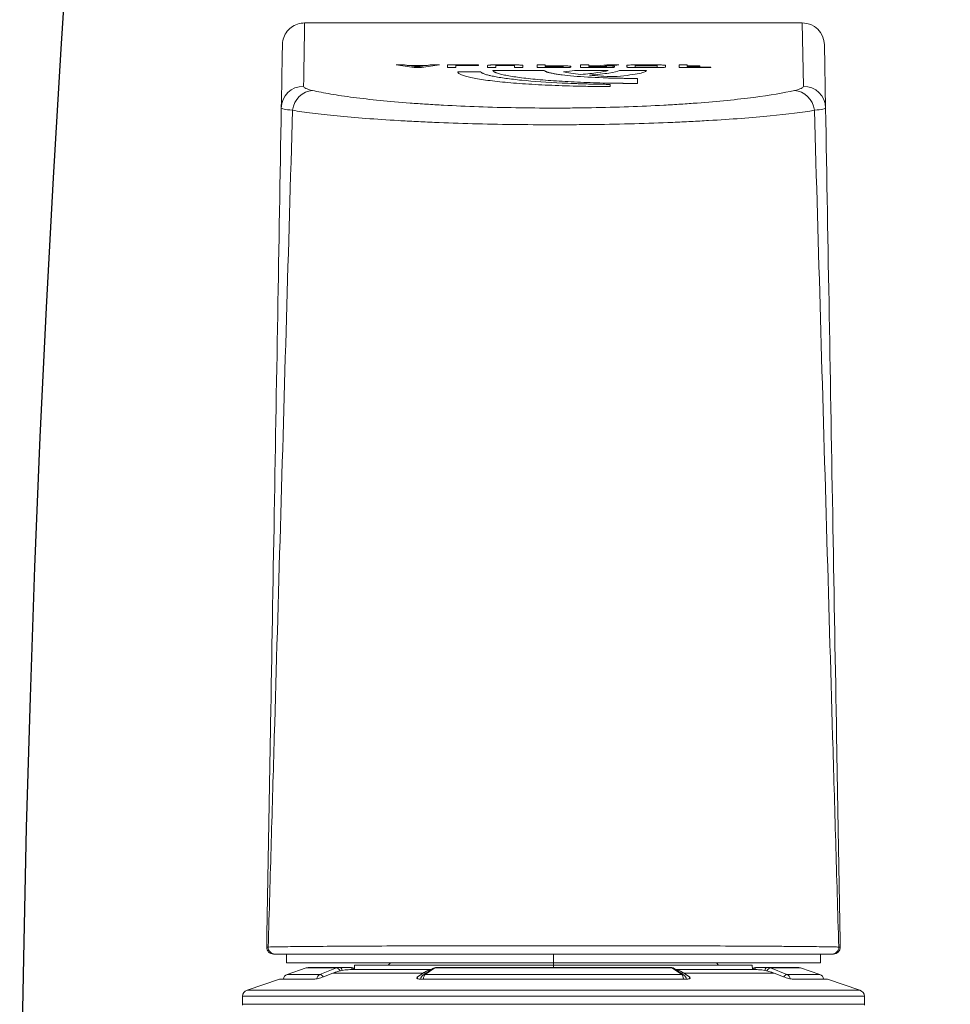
# Model space of a CAD drawing. Header units: inches. Extents: x 34737 to 291769, y 4926 to 74566.
# Tile 213 of 256: x 256933 to 256965, y 31165 to 31198. Entities that reach past the tile are written whole.
import ezdxf

# ---------------------------------------------------------------- set-up
doc = ezdxf.new("R2010")
doc.units = ezdxf.units.IN
doc.header["$LTSCALE"] = 300
doc.linetypes.add('ACAD_ISO02W100', pattern=[15, 12, -3])
doc.layers.add('!_A_03_ČIARKOVANÁ', color=41, linetype='ACAD_ISO02W100', lineweight=13)
doc.layers.add('_MB_okucia_0.13', color=165, linetype='Continuous', lineweight=13)

# ---------------------------------------------------------------- blocks, each defined once
blk = doc.blocks.new('-1924104X_3')
at = {"layer": '_MB_okucia_0.13', "extrusion": (-1, -4.44089e-16, -2.22045e-16)}
for p, q in [((-13.988, -15.597), (13.988, -15.597)), ((-13.979, -15.947), (-13.988, -15.597)), ((13.979, -15.947), (13.988, -15.597)), ((13.979, -15.947), (-13.979, -15.947)), ((-12.317, -16.718), (-13.775, -16.223)), ((-13.775, -16.223), (13.775, -16.223)), ((12.317, -16.718), (13.775, -16.223)), ((-12.317, -16.718), (-10.76, -16.718)), ((-9.916, -16.989), (-10.347, -16.82)), ((-6.108, -16.731), (-6.11, -16.82)), ((-6.11, -16.82), (-5.861, -16.989)), ((-5.994, -16.718), (5.994, -16.718)), ((5.861, -16.989), (6.11, -16.82)), ((6.11, -16.82), (6.108, -16.731)), ((10.347, -16.82), (9.916, -16.989)), ((10.76, -16.718), (12.317, -16.718)), ((-11.977, -16.928), (-10.498, -16.928)), ((-11.112, -17.221), (-11.977, -16.928)), ((-9.751, -17.221), (-11.112, -17.221)), ((-10.951, -17.247), (-9.611, -17.247)), ((-9.751, -17.221), (-10.498, -16.928)), ((-5.861, -16.989), (-9.916, -16.989)), ((-9.135, -17.247), (-9.611, -17.247)), ((-9.082, -17.147), (-5.495, -17.147)), ((-8.941, -17.347), (-8.942, -17.156)), ((-5.866, -16.898), (-5.429, -17.192)), ((-5.783, -17.037), (-5.781, -16.955)), ((-5.765, -16.928), (5.765, -16.928)), ((-5.765, -16.928), (-5.328, -17.221)), ((5.328, -17.221), (-5.328, -17.221)), ((-5.249, -17.247), (5.249, -17.247)), ((0, -17.347), (0, -17.247)), ((5.328, -17.221), (5.765, -16.928)), ((5.429, -17.192), (5.866, -16.898)), ((5.495, -17.147), (9.082, -17.147)), ((5.783, -17.037), (5.781, -16.955)), ((9.916, -16.989), (5.861, -16.989)), ((8.941, -17.347), (8.942, -17.156)), ((9.611, -17.247), (9.135, -17.247)), ((9.611, -17.247), (10.951, -17.247)), ((10.498, -16.928), (9.751, -17.221)), ((11.112, -17.221), (9.751, -17.221)), ((10.498, -16.928), (11.977, -16.928)), ((11.112, -17.221), (11.977, -16.928)), ((0, -17.447), (-12, -17.447)), ((-12, -17.447), (-12, -17.847)), ((-8.941, -17.347), (0, -17.347)), ((-7.326, -17.447), (-7.426, -17.347)), ((0, -17.447), (0, -17.347)), ((0, -17.347), (8.941, -17.347)), ((0, -17.447), (0, -17.847)), ((12, -17.447), (0, -17.447)), ((7.326, -17.447), (7.426, -17.347)), ((12, -17.447), (12, -17.847)), ((-12.531, -17.847), (-12.595, -17.847)), ((12.595, -17.847), (12.531, -17.847)), ((12.186, -58.731), (12.236, -55.887)), ((2.547, -56.856), (2.547, -56.95)), ((3.778, -56.994), (3.778, -57.218)), ((11.236, -56.865), (11.187, -59.714)), ((-3.277, -57.511), (-4.301, -57.511)), ((1.613, -57.362), (1.616, -57.362)), ((-6.694, -57.825), (-7.073, -57.825)), ((-5.702, -57.8), (-6.534, -57.8)), ((-5.864, -57.776), (-6.375, -57.776)), ((-6.27, -57.706), (-5.937, -57.706)), ((-5.127, -57.825), (-5.54, -57.825)), ((-4.762, -57.706), (-4.762, -57.825)), ((-4.762, -57.706), (-4.391, -57.706)), ((-3.373, -57.825), (-4.762, -57.825)), ((-4.391, -57.706), (-4.391, -57.8)), ((-4.391, -57.8), (-3.373, -57.8)), ((-3.373, -57.8), (-3.373, -57.825)), ((-2.963, -57.706), (-2.594, -57.706)), ((-0.424, -57.575), (-2.731, -57.575)), ((-2.594, -57.706), (-2.594, -57.8)), ((-2.594, -57.8), (-1.748, -57.8)), ((-1.748, -57.825), (-2.594, -57.825)), ((-1.748, -57.706), (-1.748, -57.8)), ((-1.748, -57.706), (-1.376, -57.706)), ((-0.735, -57.706), (-0.735, -57.825)), ((-0.371, -57.825), (-0.735, -57.825)), ((-0.371, -57.731), (-0.371, -57.757)), ((0.327, -57.757), (-0.371, -57.757)), ((-0.371, -57.781), (-0.371, -57.825)), ((0.431, -57.781), (-0.371, -57.781)), ((2.456, -57.575), (0.945, -57.575)), ((1.221, -57.706), (1.221, -57.825)), ((1.586, -57.825), (1.221, -57.825)), ((1.586, -57.731), (1.586, -57.757)), ((1.586, -57.731), (2.284, -57.731)), ((2.284, -57.757), (1.586, -57.757)), ((1.586, -57.781), (1.586, -57.825)), ((1.831, -57.781), (1.586, -57.781)), ((2.388, -57.781), (2.289, -57.781)), ((2.933, -57.825), (2.405, -57.825)), ((4.177, -57.575), (2.968, -57.575)), ((3.304, -57.729), (3.304, -57.803)), ((3.575, -57.706), (4.76, -57.706)), ((4.76, -57.825), (3.575, -57.825)), ((3.674, -57.732), (3.674, -57.8)), ((3.674, -57.732), (4.665, -57.732)), ((4.665, -57.8), (3.674, -57.8)), ((4.665, -57.732), (4.665, -57.8)), ((5.03, -57.729), (5.03, -57.803)), ((5.646, -57.706), (5.646, -57.825)), ((5.646, -57.706), (7.073, -57.706)), ((6.015, -57.825), (5.646, -57.825)), ((7.073, -57.731), (6.015, -57.731)), ((6.015, -57.731), (6.015, -57.757)), ((6.015, -57.757), (6.586, -57.757)), ((6.015, -57.782), (6.015, -57.825)), ((6.586, -57.782), (6.015, -57.782)), ((6.586, -57.757), (6.586, -57.782)), ((7.073, -57.706), (7.073, -57.731)), ((11.187, -59.714), (-11.187, -59.714))]:
    blk.add_line(p, q, dxfattribs=at)
at = {"layer": '_MB_okucia_0.13', "extrusion": (2.22045e-16, 9.86076e-32, -1)}
for centre, radius, start, end in [((13.688, -15.589), 0.3, 358.5, 7.8949), ((13.679, -15.939), 0.3, 288.7258, 358.5), ((5.727, -16.691), 0.25, 303.8556, 353.7963), ((-5.727, -16.691), 0.25, 186.2037, 236.1444), ((-11.897, -16.691), 0.25, 186.2037, 251.2742), ((10.951, -16.747), 0.5, 270, 288.7258), ((9.135, -16.997), 0.25, 216.8699, 270), ((-9.135, -16.997), 0.25, 270, 323.1301)]:
    blk.add_arc(centre, radius, start, end, dxfattribs=at)
at = {"layer": '_MB_okucia_0.13'}
for centre, radius, start, end in [((13.688, -15.589), 0.3, 358.5, 7.8649), ((13.679, -15.939), 0.3, 288.7258, 358.5), ((-11.897, -16.691), 0.25, 186.2037, 251.2742), ((10.951, -16.747), 0.5, 270, 288.7258), ((-12.595, -18.147), 0.3, 90, 181), ((12.595, -18.147), 0.3, 0, 90), ((12.595, -18.147), 0.3, 359, 360), ((11.187, -58.714), 1, 270, 359)]:
    blk.add_arc(centre, radius, start, end, dxfattribs=at)
for centre, major_axis, ratio, start_param, end_param in [((-10.428, -16.691), (0, -0.25), 0.876515, -1.402321, -0.326827), ((-10.428, -16.691), (-0.091, -0.233), 0.478394, 0.176906, 1.199325), ((5.727, -16.691), (0, -0.25), 0.481375, 0.326827, 1.462522), ((10.428, -16.691), (0.091, -0.233), 0.478394, -1.19932, -0.176906), ((-9.11, -14.148), (0.104, -2.998), 0.862921, -0.356672, -0.302205), ((-9.069, -14.147), (-0.054, -3), 0.866729, -0.256858, -0.03954), ((-9.68, -16.984), (-0.091, -0.233), 0.478397, 0.176209, 1.303321), ((-9.611, -16.997), (0, -0.25), 0.5, 0, 1.110287), ((-9.108, -14.148), (0.105, -2.998), 0.865893, -0.085277, -0.030225), ((-9.135, -16.997), (0, -0.25), 0.5, 0, 0.927295), ((-5.253, -16.747), (0.005, -0.5), 0.489669, -0.332078, -0.00527), ((5.253, -16.747), (-0.005, -0.5), 0.489669, 0.00527, 0.332078), ((5.289, -16.984), (0.139, -0.208), 0.817405, -0.511004, 0.000025), ((5.727, -16.691), (0.139, -0.208), 0.817399, -0.510339, -0.000002), ((9.108, -14.148), (-0.105, -2.998), 0.865894, 0.030219, 0.085271), ((9.069, -14.147), (0.054, -3), 0.866729, 0.03954, 0.256858), ((9.68, -16.984), (0.091, -0.233), 0.478397, -1.303321, -0.176209), ((9.11, -14.148), (-0.104, -2.998), 0.86292, 0.302212, 0.356679), ((-12.531, -18.147), (0, 0.3), 0.98661, 0, 1.611439), ((-11.236, -55.87), (-1, -0.017), 0.994819, 0, 1.553433), ((10.836, -55.68), (-0.222, -0.975), 0.902774, 0.246568, 1.665665), ((11.236, -55.87), (1, -0.017), 0.994819, -1.553433, 0), ((-6.672, 667.351), (-34.737, -726.864), 0.492404, 0.095637, 0.097868), ((-6.245, 478.28), (-36.539, -537.617), 0.55085, 0.122326, 0.123196), ((-5.99, 474.68), (34.446, -534.076), 0.534492, -0.120522, -0.119648), ((-5.532, 670.889), (35.253, -730.394), 0.49609, -0.0981, -0.095874), ((2.612, 954.114), (261.214, -987.222), 0.883344, -0.291387, -0.290679)]:
    blk.add_ellipse(centre, major_axis=major_axis, ratio=ratio, start_param=start_param, end_param=end_param, dxfattribs=at)
at = {"layer": '_MB_okucia_0.13', "extrusion": (2.22045e-16, 9.86076e-32, -1)}
for centre, major_axis, ratio, start_param, end_param in [((-5.727, -16.691), (0, -0.25), 0.481375, 0.326827, 1.462522), ((10.428, -16.691), (0, -0.25), 0.876515, -1.40232, -0.326827), ((9.135, -16.997), (0, -0.25), 0.5, 0, 0.927295), ((9.611, -16.997), (0, -0.25), 0.5, 0, 1.110287), ((12.531, -18.147), (0, 0.3), 0.98661, 0, 1.611439)]:
    blk.add_ellipse(centre, major_axis=major_axis, ratio=ratio, start_param=start_param, end_param=end_param, dxfattribs=at)
at = {"layer": '_MB_okucia_0.13', "extrusion": (2.22045e-16, 9.62965e-32, -1)}
blk.add_ellipse((-9.609, -16.747), major_axis=(-0.01, -0.5), ratio=0.871858, start_param=-0.016695, end_param=0.310099, dxfattribs=at)
at = {"layer": '_MB_okucia_0.13', "extrusion": (2.22045e-16, 7.39557e-32, -1)}
blk.add_ellipse((-5.727, -16.691), major_axis=(-0.139, -0.208), ratio=0.817399, start_param=-0.510339, end_param=-0.000002, dxfattribs=at)
at = {"layer": '_MB_okucia_0.13', "extrusion": (2.22045e-16, 9.78372e-32, -1)}
for centre, major_axis, ratio, start_param, end_param in [((-5.331, -14.148), (-0.061, -2.999), 0.505039, 0.262179, 0.316646), ((9.609, -16.747), (0.01, -0.5), 0.871858, -0.310099, 0.016695)]:
    blk.add_ellipse(centre, major_axis=major_axis, ratio=ratio, start_param=start_param, end_param=end_param, dxfattribs=at)
at = {"layer": '_MB_okucia_0.13', "extrusion": (2.22045e-16, 9.82224e-32, -1)}
for centre, major_axis, start_param, end_param in [((-5.402, -14.147), (0.031, -3), 0.094459, 0.277495), ((5.402, -14.147), (-0.031, -3), -0.277495, -0.094461)]:
    blk.add_ellipse(centre, major_axis=major_axis, ratio=0.498699, start_param=start_param, end_param=end_param, dxfattribs=at)
at = {"layer": '_MB_okucia_0.13', "extrusion": (2.22045e-16, 1.2326e-31, -1)}
blk.add_ellipse((-5.289, -16.984), major_axis=(-0.139, -0.208), ratio=0.817405, start_param=-0.511004, end_param=-0.000002, dxfattribs=at)
at = {"layer": '_MB_okucia_0.13', "extrusion": (2.22045e-16, 9.9378e-32, -1)}
blk.add_ellipse((5.331, -14.148), major_axis=(0.061, -2.999), ratio=0.505038, start_param=-0.316649, end_param=-0.262181, dxfattribs=at)
at = {"layer": '_MB_okucia_0.13', "extrusion": (2.22045e-16, 9.84632e-32, -1)}
blk.add_ellipse((-7.808, -18.145), major_axis=(-5.087, -0.008), ratio=0.008495, start_param=-0.164106, end_param=-0.000107, dxfattribs=at)
at = {"layer": '_MB_okucia_0.13', "extrusion": (2.22045e-16, 9.82706e-32, -1)}
blk.add_ellipse((7.808, -18.145), major_axis=(5.087, -0.008), ratio=0.008495, start_param=0.000107, end_param=0.164106, dxfattribs=at)
at = {"layer": '_MB_okucia_0.13', "extrusion": (2.22045e-16, 1.2326e-32, -1)}
blk.add_ellipse((-10.836, -55.68), major_axis=(0.222, -0.975), ratio=0.902774, start_param=0.246568, end_param=1.665665, dxfattribs=at)
at = {"layer": '_MB_okucia_0.13', "extrusion": (2.22045e-16, 6.77927e-32, -1)}
blk.add_ellipse((-6.615, 484.615), major_axis=(34.489, 544.014), ratio=0.536602, start_param=-3.259467, end_param=-3.258924, dxfattribs=at)
at = {"layer": '_MB_okucia_0.13', "extrusion": (2.22045e-16, 1.01689e-31, -1)}
blk.add_ellipse((-5.62, 479.118), major_axis=(-35.427, 538.484), ratio=0.54597, start_param=-3.02194, end_param=-3.021394, dxfattribs=at)
at = {"layer": '_MB_okucia_0.13', "extrusion": (2.22045e-16, 1.17097e-31, -1)}
blk.add_ellipse((2.118, 831.728), major_axis=(-172.263, 879.589), ratio=0.84111, start_param=-2.913204, end_param=-2.912449, dxfattribs=at)
at = {"layer": '_MB_okucia_0.13'}
for points, knots in [([(-10.76, -16.718), (-10.76, -16.718), (-10.76, -16.718), (-10.74, -16.718), (-10.713, -16.721), (-10.649, -16.731), (-10.612, -16.739), (-10.538, -16.757), (-10.496, -16.769), (-10.417, -16.794), (-10.379, -16.807), (-10.347, -16.82)], [0.04684476, 0.04684476, 0.04684476, 0.04684476, 0.04702019, 0.04702019, 0.05864988, 0.05864988, 0.07027958, 0.07027958, 0.08223882, 0.08223882, 0.0938925, 0.0938925, 0.0938925, 0.0938925]), ([(-6.11, -16.82), (-6.128, -16.807), (-6.142, -16.794), (-6.152, -16.769), (-6.149, -16.757), (-6.129, -16.739), (-6.111, -16.731), (-6.062, -16.721), (-6.03, -16.718), (-5.995, -16.718), (-5.995, -16.718), (-5.994, -16.718)], [0.00030493, 0.00030493, 0.00030493, 0.00030493, 0.01195912, 0.01195912, 0.02391824, 0.02391824, 0.03554784, 0.03554784, 0.04717743, 0.04717743, 0.0473524, 0.0473524, 0.0473524, 0.0473524]), ([(5.994, -16.718), (5.995, -16.718), (5.995, -16.718), (6.03, -16.718), (6.062, -16.721), (6.111, -16.731), (6.129, -16.739), (6.149, -16.757), (6.152, -16.769), (6.142, -16.794), (6.128, -16.807), (6.11, -16.82)], [0.04684476, 0.04684476, 0.04684476, 0.04684476, 0.04702019, 0.04702019, 0.05864988, 0.05864988, 0.07027958, 0.07027958, 0.08223882, 0.08223882, 0.0938925, 0.0938925, 0.0938925, 0.0938925]), ([(10.347, -16.82), (10.379, -16.807), (10.417, -16.794), (10.496, -16.769), (10.538, -16.757), (10.612, -16.739), (10.649, -16.731), (10.713, -16.721), (10.74, -16.718), (10.76, -16.718), (10.76, -16.718), (10.76, -16.718)], [0.00030493, 0.00030493, 0.00030493, 0.00030493, 0.01195912, 0.01195912, 0.02391824, 0.02391824, 0.03554784, 0.03554784, 0.04717743, 0.04717743, 0.0473524, 0.0473524, 0.0473524, 0.0473524]), ([(-5.249, -17.247), (-5.285, -17.247), (-5.322, -17.241), (-5.382, -17.22), (-5.406, -17.207), (-5.429, -17.192)], [0, 0, 0, 0, 0.114827, 0.114827, 0.2023666, 0.2023666, 0.2023666, 0.2023666]), ([(5.428, -17.193), (5.395, -17.214), (5.357, -17.231), (5.296, -17.245), (5.272, -17.247), (5.249, -17.247)], [0.0016073, 0.0016073, 0.0016073, 0.0016073, 0.1282182, 0.1282182, 0.202283, 0.202283, 0.202283, 0.202283]), ([(-12.531, -17.847), (-12.408, -17.847), (-12.222, -17.847), (-11.852, -17.847), (-11.713, -17.847), (-11.405, -17.847), (-11.234, -17.847), (-10.68, -17.847), (-10.258, -17.847), (-9.549, -17.847), (-9.3, -17.847), (-8.776, -17.847), (-8.5, -17.847), (-7.644, -17.847), (-7.039, -17.847), (-6.078, -17.847), (-5.749, -17.847), (-5.074, -17.847), (-4.726, -17.847), (-3.675, -17.847), (-2.96, -17.847), (-1.864, -17.847), (-1.496, -17.847), (-0.751, -17.847), (-0.375, -17.847), (0.743, -17.847), (1.481, -17.847), (2.577, -17.847), (2.941, -17.847), (3.664, -17.847), (4.022, -17.847), (5.07, -17.847), (5.741, -17.847), (7.025, -17.847), (7.644, -17.847), (8.778, -17.847), (9.299, -17.847), (10.012, -17.847), (10.238, -17.847), (10.664, -17.847), (10.862, -17.847), (11.412, -17.847), (11.72, -17.847), (12.094, -17.847), (12.204, -17.847), (12.392, -17.847), (12.469, -17.847), (12.531, -17.847)], [0, 0, 0, 0, 0.00222177, 0.00222177, 0.00333266, 0.00333266, 0.00444355, 0.00444355, 0.00666532, 0.00666532, 0.00777621, 0.00777621, 0.00888709, 0.00888709, 0.01110887, 0.01110887, 0.01221975, 0.01221975, 0.01333064, 0.01333064, 0.01555241, 0.01555241, 0.0166633, 0.0166633, 0.01777418, 0.01777418, 0.01999596, 0.01999596, 0.02110684, 0.02110684, 0.02221773, 0.02221773, 0.0244395, 0.0244395, 0.02666128, 0.02666128, 0.02888305, 0.02888305, 0.02999394, 0.02999394, 0.03110482, 0.03110482, 0.0333266, 0.0333266, 0.03443748, 0.03443748, 0.03554837, 0.03554837, 0.03554837, 0.03554837]), ([(-12.236, -55.887), (-12.29, -52.783), (-12.344, -49.677), (-12.399, -46.569), (-12.454, -43.403), (-12.509, -40.235), (-12.565, -37.065), (-12.565, -37.047), (-12.565, -37.029), (-12.565, -37.011), (-12.62, -33.887), (-12.675, -30.76), (-12.729, -27.628), (-12.73, -27.563), (-12.732, -27.498), (-12.733, -27.433), (-12.759, -25.923), (-12.785, -24.411), (-12.812, -22.898), (-12.813, -22.809), (-12.815, -22.72), (-12.816, -22.632), (-12.843, -21.142), (-12.869, -19.649), (-12.895, -18.153)], [0.00103251, 0.00103251, 0.00103251, 0.00103251, 0.01055678, 0.01055678, 0.01055678, 0.02025807, 0.02025807, 0.02025807, 0.02031275, 0.02031275, 0.02031275, 0.02987085, 0.02987085, 0.02987085, 0.03006882, 0.03006882, 0.03006882, 0.03467724, 0.03467724, 0.03467724, 0.0349469, 0.0349469, 0.0349469, 0.03948363, 0.03948363, 0.03948363, 0.03948363]), ([(0, -18.22), (-0.381, -18.22), (-0.765, -18.22), (-1.526, -18.22), (-1.903, -18.219), (-3.022, -18.218), (-3.753, -18.217), (-4.827, -18.215), (-5.183, -18.214), (-5.873, -18.213), (-6.209, -18.212), (-7.191, -18.209), (-7.811, -18.206), (-8.687, -18.202), (-8.969, -18.201), (-9.505, -18.198), (-9.76, -18.196), (-10.486, -18.191), (-10.918, -18.188), (-11.677, -18.18), (-11.998, -18.176), (-12.51, -18.168), (-12.701, -18.164), (-12.826, -18.16)], [0.01841645, 0.01841645, 0.01841645, 0.01841645, 0.01956587, 0.01956587, 0.02071529, 0.02071529, 0.02301414, 0.02301414, 0.02416356, 0.02416356, 0.02531298, 0.02531298, 0.02761182, 0.02761182, 0.02876124, 0.02876124, 0.02991066, 0.02991066, 0.03220951, 0.03220951, 0.03450835, 0.03450835, 0.03680719, 0.03680719, 0.03680719, 0.03680719]), ([(-12.826, -18.16), (-12.78, -19.744), (-12.735, -21.322), (-12.643, -24.475), (-12.597, -26.048), (-12.46, -30.765), (-12.369, -33.901), (-12.187, -40.165), (-12.096, -43.294), (-11.914, -49.544), (-11.824, -52.666), (-11.733, -55.787)], [0.00031312, 0.00031312, 0.00031312, 0.00031312, 0.00508031, 0.00508031, 0.0098475, 0.0098475, 0.01938187, 0.01938187, 0.02891625, 0.02891625, 0.03845062, 0.03845062, 0.03845062, 0.03845062]), ([(12.826, -18.16), (12.764, -18.162), (12.684, -18.164), (12.588, -18.166), (12.492, -18.168), (12.379, -18.17), (12.252, -18.172), (11.997, -18.176), (11.681, -18.18), (11.306, -18.184), (11.118, -18.186), (10.915, -18.188), (10.697, -18.189), (10.479, -18.191), (10.247, -18.193), (10.004, -18.195), (9.517, -18.198), (8.984, -18.201), (8.404, -18.203), (7.823, -18.206), (7.19, -18.209), (6.533, -18.211), (5.876, -18.213), (5.19, -18.214), (4.475, -18.216), (4.117, -18.216), (3.751, -18.217), (3.381, -18.218), (3.011, -18.218), (2.639, -18.219), (2.265, -18.219), (1.517, -18.22), (0.762, -18.22), (0, -18.22)], [0, 0, 0, 0, 0.00115103, 0.00115103, 0.00115103, 0.00230206, 0.00230206, 0.00230206, 0.00460411, 0.00460411, 0.00460411, 0.00575514, 0.00575514, 0.00575514, 0.00690617, 0.00690617, 0.00690617, 0.00920823, 0.00920823, 0.00920823, 0.01151028, 0.01151028, 0.01151028, 0.01381234, 0.01381234, 0.01381234, 0.01496337, 0.01496337, 0.01496337, 0.0161144, 0.0161144, 0.0161144, 0.01841645, 0.01841645, 0.01841645, 0.01841645]), ([(11.733, -55.787), (11.824, -52.666), (11.914, -49.544), (12.096, -43.293), (12.187, -40.165), (12.369, -33.9), (12.46, -30.764), (12.597, -26.048), (12.643, -24.474), (12.735, -21.322), (12.78, -19.744), (12.826, -18.16)], [0.00088669, 0.00088669, 0.00088669, 0.00088669, 0.01041629, 0.01041629, 0.01994589, 0.01994589, 0.02947549, 0.02947549, 0.03424029, 0.03424029, 0.0390051, 0.0390051, 0.0390051, 0.0390051]), ([(12.895, -18.153), (12.869, -19.649), (12.843, -21.142), (12.816, -22.632), (12.815, -22.72), (12.813, -22.809), (12.812, -22.898), (12.785, -24.411), (12.759, -25.923), (12.733, -27.433), (12.732, -27.498), (12.73, -27.563), (12.729, -27.628), (12.675, -30.76), (12.62, -33.887), (12.565, -37.011), (12.565, -37.029), (12.565, -37.047), (12.565, -37.065), (12.509, -40.235), (12.454, -43.403), (12.399, -46.569), (12.344, -49.677), (12.29, -52.783), (12.236, -55.887)], [0.0003084, 0.0003084, 0.0003084, 0.0003084, 0.00484584, 0.00484584, 0.00484584, 0.00511567, 0.00511567, 0.00511567, 0.0097248, 0.0097248, 0.0097248, 0.00992294, 0.00992294, 0.00992294, 0.01948271, 0.01948271, 0.01948271, 0.01953749, 0.01953749, 0.01953749, 0.02924051, 0.02924051, 0.02924051, 0.03876658, 0.03876658, 0.03876658, 0.03876658]), ([(-11.733, -55.787), (-11.471, -55.742), (-11.173, -55.699), (-10.672, -55.636), (-10.496, -55.615), (-10.126, -55.574), (-9.931, -55.553), (-8.922, -55.455), (-8.002, -55.384), (-6.707, -55.309), (-6.441, -55.295), (-5.902, -55.268), (-5.629, -55.255), (-4.796, -55.22), (-4.224, -55.2), (-3.045, -55.168), (-2.437, -55.155), (-1.222, -55.139), (-0.613, -55.135), (0, -55.135)], [0, 0, 0, 0, 0.0018453, 0.0018453, 0.00276795, 0.00276795, 0.0036906, 0.0036906, 0.00738121, 0.00738121, 0.00830386, 0.00830386, 0.00922651, 0.00922651, 0.01107181, 0.01107181, 0.01291711, 0.01291711, 0.01476241, 0.01476241, 0.01476241, 0.01476241]), ([(0, -55.135), (0.307, -55.135), (0.614, -55.136), (0.922, -55.138), (1.23, -55.14), (1.539, -55.143), (1.845, -55.147), (2.455, -55.156), (3.053, -55.168), (3.639, -55.184), (4.225, -55.2), (4.799, -55.22), (5.36, -55.244), (5.641, -55.256), (5.918, -55.269), (6.187, -55.282), (6.456, -55.295), (6.719, -55.31), (6.975, -55.325), (7.487, -55.354), (7.975, -55.387), (8.437, -55.422), (8.899, -55.457), (9.339, -55.495), (9.74, -55.535), (10.544, -55.613), (11.209, -55.698), (11.733, -55.787)], [0.01476241, 0.01476241, 0.01476241, 0.01476241, 0.01568611, 0.01568611, 0.01568611, 0.0166098, 0.0166098, 0.0166098, 0.0184572, 0.0184572, 0.0184572, 0.02030459, 0.02030459, 0.02030459, 0.02122828, 0.02122828, 0.02122828, 0.02215198, 0.02215198, 0.02215198, 0.02399937, 0.02399937, 0.02399937, 0.02584676, 0.02584676, 0.02584676, 0.02954155, 0.02954155, 0.02954155, 0.02954155]), ([(-12.236, -55.887), (-12.236, -55.871), (-12.193, -55.854), (-12.109, -55.837), (-12.025, -55.82), (-11.9, -55.803), (-11.733, -55.787)], [0, 0, 0, 0, 0.001174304, 0.001174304, 0.001174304, 0.002348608, 0.002348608, 0.002348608, 0.002348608]), ([(-12.186, -58.731), (-12.186, -58.731), (-12.186, -58.731), (-12.187, -58.706), (-12.203, -57.757), (-12.236, -55.887)], [3.1415937, 3.1415937, 3.1415937, 3.1415937, 3.1429328, 3.1429328, 3.243418, 3.243418, 3.243418, 3.243418]), ([(10.836, -56.674), (10.355, -56.565), (9.744, -56.462), (8.636, -56.318), (8.231, -56.272), (7.38, -56.188), (6.931, -56.148), (6.221, -56.095), (5.979, -56.078), (5.482, -56.046), (5.226, -56.03), (4.449, -55.988), (3.918, -55.964), (2.834, -55.926), (2.281, -55.911), (1.433, -55.896), (1.147, -55.892), (0.576, -55.887), (0.292, -55.886), (-0.56, -55.886), (-1.125, -55.891), (-2.251, -55.91), (-2.815, -55.925), (-3.907, -55.964), (-4.436, -55.987), (-5.207, -56.029), (-5.46, -56.044), (-5.958, -56.076), (-6.203, -56.094), (-7.4, -56.184), (-8.249, -56.269), (-9.178, -56.388), (-9.358, -56.413), (-9.698, -56.463), (-9.86, -56.489), (-10.321, -56.566), (-10.595, -56.62), (-10.836, -56.674)], [0, 0, 0, 0, 0.00339961, 0.00339961, 0.00509942, 0.00509942, 0.00679923, 0.00679923, 0.00764913, 0.00764913, 0.00849904, 0.00849904, 0.01019884, 0.01019884, 0.01189865, 0.01189865, 0.01274855, 0.01274855, 0.01359846, 0.01359846, 0.01529826, 0.01529826, 0.01699807, 0.01699807, 0.01869788, 0.01869788, 0.01954778, 0.01954778, 0.02039768, 0.02039768, 0.0237973, 0.0237973, 0.0246472, 0.0246472, 0.02549711, 0.02549711, 0.02719691, 0.02719691, 0.02719691, 0.02719691]), ([(11.733, -55.787), (11.9, -55.803), (12.027, -55.82), (12.11, -55.837), (12.194, -55.854), (12.236, -55.871), (12.236, -55.887)], [0, 0, 0, 0, 0.001174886, 0.001174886, 0.001174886, 0.002349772, 0.002349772, 0.002349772, 0.002349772]), ([(-10.836, -56.674), (-10.969, -56.705), (-11.069, -56.736), (-11.136, -56.768), (-11.203, -56.8), (-11.237, -56.832), (-11.236, -56.865)], [0, 0, 0, 0, 0.000943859, 0.000943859, 0.000943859, 0.001887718, 0.001887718, 0.001887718, 0.001887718]), ([(-11.236, -56.865), (-11.204, -58.737), (-11.187, -59.688), (-11.187, -59.713), (-11.187, -59.714), (-11.187, -59.714), (-11.187, -59.714)], [3.0397673, 3.0397673, 3.0397673, 3.0397673, 3.1402525, 3.1402525, 3.1402525, 3.1415927, 3.1415927, 3.1415927, 3.1415927]), ([(-4.301, -57.511), (-4.298, -57.504), (-4.296, -57.498), (-4.294, -57.493), (-4.293, -57.49), (-4.292, -57.488), (-4.291, -57.486), (-4.29, -57.485), (-4.29, -57.484), (-4.289, -57.483), (-4.289, -57.482), (-4.289, -57.482), (-4.288, -57.481), (-4.288, -57.479), (-4.286, -57.476), (-4.285, -57.474), (-4.283, -57.471), (-4.281, -57.467), (-4.279, -57.464), (-4.277, -57.462), (-4.275, -57.459), (-4.273, -57.457), (-4.272, -57.456), (-4.271, -57.455), (-4.27, -57.454), (-4.269, -57.452), (-4.268, -57.451), (-4.267, -57.45), (-4.257, -57.44), (-4.245, -57.43), (-4.229, -57.42), (-4.212, -57.41), (-4.193, -57.4), (-4.17, -57.39), (-4.125, -57.369), (-4.07, -57.349), (-4.005, -57.329), (-3.939, -57.309), (-3.865, -57.29), (-3.779, -57.27), (-3.606, -57.231), (-3.394, -57.193), (-3.144, -57.158), (-2.894, -57.122), (-2.609, -57.088), (-2.291, -57.057), (-1.973, -57.026), (-1.629, -56.997), (-1.255, -56.972), (-1.068, -56.96), (-0.876, -56.948), (-0.679, -56.938), (-0.482, -56.927), (-0.278, -56.917), (-0.073, -56.909), (0.339, -56.891), (0.764, -56.878), (1.211, -56.869), (1.323, -56.867), (1.434, -56.865), (1.545, -56.863), (1.6, -56.862), (1.655, -56.862), (1.711, -56.861), (1.738, -56.861), (1.766, -56.86), (1.793, -56.86), (1.807, -56.86), (1.821, -56.86), (1.834, -56.86), (1.848, -56.86), (1.863, -56.859), (1.876, -56.859), (1.925, -56.859), (1.978, -56.859), (2.033, -56.858), (2.086, -56.858), (2.141, -56.858), (2.199, -56.857), (2.203, -56.857), (2.208, -56.857), (2.211, -56.857), (2.285, -56.857), (2.397, -56.856), (2.547, -56.856)], [0, 0, 0, 0, 0.015625, 0.015625, 0.015625, 0.023437, 0.023437, 0.023437, 0.027344, 0.027344, 0.027344, 0.030273, 0.030273, 0.030273, 0.037566, 0.037566, 0.037566, 0.046875, 0.046875, 0.046875, 0.054687, 0.054687, 0.054687, 0.058594, 0.058594, 0.058594, 0.0625, 0.0625, 0.0625, 0.09375, 0.09375, 0.09375, 0.125, 0.125, 0.125, 0.1875, 0.1875, 0.1875, 0.25, 0.25, 0.25, 0.375, 0.375, 0.375, 0.5, 0.5, 0.5, 0.625, 0.625, 0.625, 0.6875, 0.6875, 0.6875, 0.75, 0.75, 0.75, 0.875, 0.875, 0.875, 0.90625, 0.90625, 0.90625, 0.921875, 0.921875, 0.921875, 0.929688, 0.929688, 0.929688, 0.933594, 0.933594, 0.933594, 0.9375, 0.9375, 0.9375, 0.953125, 0.953125, 0.953125, 0.967773, 0.967773, 0.967773, 0.96875, 0.96875, 0.96875, 1, 1, 1, 1]), ([(2.547, -56.95), (2.423, -56.952), (2.315, -56.953), (2.222, -56.955), (2.176, -56.956), (2.133, -56.956), (2.095, -56.957), (2.061, -56.957), (2.03, -56.958), (2.003, -56.958), (1.999, -56.958), (1.997, -56.959), (1.991, -56.959), (1.894, -56.96), (1.8, -56.962), (1.709, -56.964), (1.618, -56.966), (1.53, -56.969), (1.444, -56.971), (1.357, -56.973), (1.269, -56.976), (1.18, -56.979), (1.135, -56.981), (1.091, -56.982), (1.046, -56.984), (1.001, -56.985), (0.954, -56.987), (0.91, -56.989), (0.734, -56.995), (0.563, -57.003), (0.394, -57.011), (-0.28, -57.043), (-0.898, -57.087), (-1.425, -57.138), (-1.688, -57.164), (-1.926, -57.192), (-2.142, -57.221), (-2.249, -57.236), (-2.35, -57.251), (-2.443, -57.266), (-2.536, -57.282), (-2.622, -57.297), (-2.7, -57.313), (-2.739, -57.321), (-2.777, -57.329), (-2.812, -57.337), (-2.83, -57.341), (-2.848, -57.345), (-2.865, -57.349), (-2.882, -57.353), (-2.898, -57.357), (-2.915, -57.361), (-2.981, -57.378), (-3.038, -57.395), (-3.084, -57.411), (-3.108, -57.419), (-3.129, -57.427), (-3.149, -57.435), (-3.158, -57.439), (-3.168, -57.443), (-3.176, -57.448), (-3.181, -57.45), (-3.185, -57.452), (-3.189, -57.454), (-3.192, -57.456), (-3.195, -57.457), (-3.198, -57.459), (-3.199, -57.459), (-3.201, -57.46), (-3.201, -57.46), (-3.221, -57.472), (-3.247, -57.488), (-3.277, -57.511)], [0, 0, 0, 0, 0.03125, 0.03125, 0.03125, 0.046875, 0.046875, 0.046875, 0.060547, 0.060547, 0.060547, 0.0625, 0.0625, 0.0625, 0.09375, 0.09375, 0.09375, 0.125, 0.125, 0.125, 0.15625, 0.15625, 0.15625, 0.171875, 0.171875, 0.171875, 0.1875, 0.1875, 0.1875, 0.25, 0.25, 0.25, 0.5, 0.5, 0.5, 0.625, 0.625, 0.625, 0.6875, 0.6875, 0.6875, 0.75, 0.75, 0.75, 0.78125, 0.78125, 0.78125, 0.796875, 0.796875, 0.796875, 0.8125, 0.8125, 0.8125, 0.875, 0.875, 0.875, 0.90625, 0.90625, 0.90625, 0.921875, 0.921875, 0.921875, 0.929687, 0.929687, 0.929687, 0.935547, 0.935547, 0.935547, 0.9375, 0.9375, 0.9375, 1, 1, 1, 1]), ([(-2.731, -57.575), (-2.725, -57.569), (-2.72, -57.564), (-2.715, -57.559), (-2.713, -57.557), (-2.711, -57.555), (-2.709, -57.553), (-2.708, -57.552), (-2.707, -57.551), (-2.706, -57.55), (-2.705, -57.55), (-2.705, -57.549), (-2.704, -57.549), (-2.702, -57.547), (-2.699, -57.544), (-2.696, -57.542), (-2.693, -57.539), (-2.69, -57.536), (-2.686, -57.534), (-2.684, -57.531), (-2.681, -57.529), (-2.678, -57.527), (-2.676, -57.526), (-2.675, -57.525), (-2.673, -57.524), (-2.672, -57.523), (-2.671, -57.522), (-2.669, -57.521), (-2.655, -57.511), (-2.639, -57.502), (-2.62, -57.493), (-2.611, -57.489), (-2.6, -57.484), (-2.589, -57.48), (-2.579, -57.475), (-2.567, -57.47), (-2.555, -57.466), (-2.53, -57.457), (-2.504, -57.448), (-2.474, -57.439), (-2.445, -57.43), (-2.412, -57.421), (-2.377, -57.412), (-2.309, -57.394), (-2.232, -57.377), (-2.146, -57.359), (-2.06, -57.342), (-1.965, -57.325), (-1.861, -57.308), (-1.758, -57.292), (-1.645, -57.275), (-1.524, -57.259), (-1.283, -57.227), (-1.013, -57.198), (-0.712, -57.17), (-0.412, -57.143), (-0.089, -57.118), (0.26, -57.096), (0.434, -57.085), (0.613, -57.075), (0.796, -57.066), (0.98, -57.056), (1.169, -57.048), (1.359, -57.04), (1.74, -57.025), (2.134, -57.014), (2.546, -57.006), (2.649, -57.004), (2.752, -57.002), (2.854, -57.001), (2.905, -57), (2.956, -56.999), (3.007, -56.999), (3.033, -56.999), (3.058, -56.998), (3.083, -56.998), (3.096, -56.998), (3.109, -56.998), (3.122, -56.998), (3.134, -56.998), (3.148, -56.997), (3.16, -56.997), (3.205, -56.997), (3.254, -56.997), (3.305, -56.996), (3.353, -56.996), (3.404, -56.996), (3.458, -56.995), (3.462, -56.995), (3.467, -56.995), (3.469, -56.995), (3.537, -56.995), (3.641, -56.995), (3.778, -56.994)], [0, 0, 0, 0, 0.015625, 0.015625, 0.015625, 0.023438, 0.023438, 0.023438, 0.027344, 0.027344, 0.027344, 0.030273, 0.030273, 0.030273, 0.03786, 0.03786, 0.03786, 0.046875, 0.046875, 0.046875, 0.054688, 0.054688, 0.054688, 0.058594, 0.058594, 0.058594, 0.0625, 0.0625, 0.0625, 0.09375, 0.09375, 0.09375, 0.109375, 0.109375, 0.109375, 0.125, 0.125, 0.125, 0.15625, 0.15625, 0.15625, 0.1875, 0.1875, 0.1875, 0.25, 0.25, 0.25, 0.3125, 0.3125, 0.3125, 0.375, 0.375, 0.375, 0.5, 0.5, 0.5, 0.625, 0.625, 0.625, 0.6875, 0.6875, 0.6875, 0.75, 0.75, 0.75, 0.875, 0.875, 0.875, 0.90625, 0.90625, 0.90625, 0.921875, 0.921875, 0.921875, 0.929687, 0.929687, 0.929687, 0.933594, 0.933594, 0.933594, 0.9375, 0.9375, 0.9375, 0.953125, 0.953125, 0.953125, 0.967773, 0.967773, 0.967773, 0.96875, 0.96875, 0.96875, 1, 1, 1, 1]), ([(11.236, -56.865), (11.237, -56.832), (11.204, -56.8), (11.137, -56.768), (11.071, -56.737), (10.969, -56.705), (10.836, -56.674)], [0, 0, 0, 0, 0.00094378, 0.00094378, 0.00094378, 0.00188756, 0.00188756, 0.00188756, 0.00188756]), ([(3.778, -57.218), (3.609, -57.219), (3.481, -57.22), (3.394, -57.22), (3.374, -57.221), (3.336, -57.221), (3.306, -57.221), (3.263, -57.222), (3.22, -57.222), (3.18, -57.222), (3.147, -57.223), (3.116, -57.223), (3.085, -57.224), (3.054, -57.224), (3.026, -57.225), (2.995, -57.225), (2.873, -57.227), (2.748, -57.23), (2.622, -57.233), (2.559, -57.235), (2.496, -57.237), (2.432, -57.239), (2.4, -57.24), (2.368, -57.241), (2.336, -57.242), (2.304, -57.244), (2.271, -57.245), (2.24, -57.246), (1.746, -57.264), (1.304, -57.291), (0.915, -57.324), (0.721, -57.341), (0.546, -57.359), (0.391, -57.378), (0.313, -57.388), (0.24, -57.398), (0.173, -57.408), (0.139, -57.413), (0.106, -57.419), (0.074, -57.424), (0.059, -57.427), (0.043, -57.429), (0.028, -57.432), (0.013, -57.435), (-0.001, -57.437), (-0.016, -57.44), (-0.077, -57.451), (-0.13, -57.463), (-0.176, -57.474), (-0.199, -57.479), (-0.22, -57.485), (-0.24, -57.49), (-0.249, -57.493), (-0.259, -57.496), (-0.268, -57.498), (-0.276, -57.501), (-0.285, -57.504), (-0.293, -57.506), (-0.307, -57.512), (-0.321, -57.517), (-0.334, -57.523), (-0.341, -57.526), (-0.347, -57.529), (-0.353, -57.532), (-0.356, -57.533), (-0.359, -57.535), (-0.362, -57.536), (-0.365, -57.537), (-0.367, -57.538), (-0.369, -57.54), (-0.37, -57.54), (-0.371, -57.541), (-0.371, -57.541), (-0.385, -57.548), (-0.402, -57.56), (-0.424, -57.575)], [0, 0, 0, 0, 0.060547, 0.060547, 0.060547, 0.074171, 0.074171, 0.074171, 0.09375, 0.09375, 0.09375, 0.109375, 0.109375, 0.109375, 0.125, 0.125, 0.125, 0.1875, 0.1875, 0.1875, 0.21875, 0.21875, 0.21875, 0.234375, 0.234375, 0.234375, 0.25, 0.25, 0.25, 0.5, 0.5, 0.5, 0.625, 0.625, 0.625, 0.6875, 0.6875, 0.6875, 0.71875, 0.71875, 0.71875, 0.734375, 0.734375, 0.734375, 0.75, 0.75, 0.75, 0.8125, 0.8125, 0.8125, 0.84375, 0.84375, 0.84375, 0.859375, 0.859375, 0.859375, 0.875, 0.875, 0.875, 0.90625, 0.90625, 0.90625, 0.921875, 0.921875, 0.921875, 0.929687, 0.929687, 0.929687, 0.935547, 0.935547, 0.935547, 0.9375, 0.9375, 0.9375, 1, 1, 1, 1]), ([(1.225, -57.397), (1.524, -57.421), (1.777, -57.448), (1.987, -57.479), (2.197, -57.509), (2.353, -57.541), (2.456, -57.575)], [0, 0, 0, 0, 0.5, 0.5, 0.5, 1, 1, 1, 1]), ([(2.968, -57.575), (2.885, -57.535), (2.727, -57.496), (2.495, -57.46), (2.263, -57.423), (1.969, -57.391), (1.613, -57.362)], [0, 0, 0, 0, 0.5, 0.5, 0.5, 1, 1, 1, 1]), ([(2.697, -57.299), (3.148, -57.334), (3.513, -57.377), (3.77, -57.425), (3.898, -57.449), (3.996, -57.473), (4.065, -57.499), (4.133, -57.524), (4.17, -57.549), (4.177, -57.575)], [0, 0, 0, 0, 0.5, 0.5, 0.5, 0.75, 0.75, 0.75, 1, 1, 1, 1]), ([(-2.594, -57.825), (-2.654, -57.825), (-2.706, -57.825), (-2.751, -57.824), (-2.773, -57.824), (-2.794, -57.823), (-2.813, -57.823), (-2.822, -57.822), (-2.831, -57.822), (-2.839, -57.822), (-2.843, -57.821), (-2.847, -57.821), (-2.851, -57.821), (-2.855, -57.821), (-2.858, -57.821), (-2.863, -57.82), (-2.881, -57.819), (-2.897, -57.818), (-2.91, -57.816), (-2.917, -57.816), (-2.923, -57.815), (-2.928, -57.814), (-2.931, -57.813), (-2.933, -57.813), (-2.935, -57.812), (-2.938, -57.812), (-2.94, -57.811), (-2.942, -57.811), (-2.944, -57.81), (-2.947, -57.809), (-2.949, -57.808), (-2.952, -57.807), (-2.954, -57.806), (-2.956, -57.805), (-2.959, -57.803), (-2.961, -57.802), (-2.963, -57.769), (-2.963, -57.769), (-2.963, -57.738), (-2.963, -57.706)], [0, 0, 0, 0, 0.25, 0.25, 0.25, 0.375, 0.375, 0.375, 0.4375, 0.4375, 0.4375, 0.46875, 0.46875, 0.46875, 0.5, 0.5, 0.5, 0.625, 0.625, 0.625, 0.6875, 0.6875, 0.6875, 0.71875, 0.71875, 0.71875, 0.75, 0.75, 0.75, 0.8125, 0.8125, 0.8125, 0.875, 0.875, 0.875, 1, 1, 1, 1.002008, 1.002008, 1.002008, 1.002008]), ([(-1.748, -57.825), (-1.687, -57.825), (-1.64, -57.825), (-1.608, -57.824), (-1.606, -57.824), (-1.601, -57.824), (-1.598, -57.824), (-1.595, -57.824), (-1.591, -57.824), (-1.588, -57.824), (-1.582, -57.824), (-1.576, -57.824), (-1.57, -57.824), (-1.558, -57.823), (-1.546, -57.823), (-1.535, -57.823), (-1.514, -57.822), (-1.495, -57.821), (-1.478, -57.82), (-1.47, -57.82), (-1.46, -57.819), (-1.452, -57.818), (-1.444, -57.818), (-1.436, -57.817), (-1.43, -57.816), (-1.416, -57.815), (-1.405, -57.813), (-1.397, -57.811), (-1.393, -57.81), (-1.391, -57.809), (-1.388, -57.808), (-1.385, -57.808), (-1.383, -57.807), (-1.382, -57.806), (-1.378, -57.804), (-1.376, -57.802), (-1.376, -57.769), (-1.376, -57.769), (-1.376, -57.738), (-1.376, -57.706)], [0, 0, 0, 0, 0.25, 0.25, 0.25, 0.265625, 0.265625, 0.265625, 0.28125, 0.28125, 0.28125, 0.3125, 0.3125, 0.3125, 0.375, 0.375, 0.375, 0.5, 0.5, 0.5, 0.5625, 0.5625, 0.5625, 0.625, 0.625, 0.625, 0.75, 0.75, 0.75, 0.8125, 0.8125, 0.8125, 0.875, 0.875, 0.875, 1, 1, 1, 1.002008, 1.002008, 1.002008, 1.002008]), ([(-0.735, -57.706), (-0.347, -57.706), (0.042, -57.706), (0.046, -57.706), (0.456, -57.706), (0.48, -57.706), (0.502, -57.707), (0.513, -57.707), (0.523, -57.707), (0.533, -57.707), (0.539, -57.707), (0.544, -57.707), (0.549, -57.707), (0.553, -57.707), (0.557, -57.707), (0.563, -57.707), (0.588, -57.708), (0.61, -57.708), (0.631, -57.709), (0.651, -57.709), (0.668, -57.71), (0.686, -57.711), (0.705, -57.712), (0.721, -57.713), (0.734, -57.715), (0.741, -57.716), (0.747, -57.716), (0.753, -57.717), (0.756, -57.718), (0.758, -57.718), (0.761, -57.718), (0.763, -57.719), (0.766, -57.719), (0.767, -57.72), (0.781, -57.723), (0.788, -57.726), (0.788, -57.731)], [0, 0, 0, 0, 0.001167, 0.001167, 0.001167, 0.126167, 0.126167, 0.126167, 0.188667, 0.188667, 0.188667, 0.219917, 0.219917, 0.219917, 0.251167, 0.251167, 0.251167, 0.376167, 0.376167, 0.376167, 0.501167, 0.501167, 0.501167, 0.626167, 0.626167, 0.626167, 0.688667, 0.688667, 0.688667, 0.719917, 0.719917, 0.719917, 0.751167, 0.751167, 0.751167, 1.001167, 1.001167, 1.001167, 1.001167]), ([(-0.371, -57.731), (-0.138, -57.731), (0.094, -57.731), (0.096, -57.731), (0.335, -57.731), (0.343, -57.731), (0.349, -57.731), (0.352, -57.731), (0.355, -57.731), (0.358, -57.731), (0.36, -57.731), (0.361, -57.731), (0.365, -57.731), (0.38, -57.731), (0.392, -57.731), (0.402, -57.732), (0.421, -57.733), (0.431, -57.735), (0.431, -57.738)], [0, 0, 0, 0, 0.000697, 0.000697, 0.000697, 0.125697, 0.125697, 0.125697, 0.188197, 0.188197, 0.188197, 0.250697, 0.250697, 0.250697, 0.500697, 0.500697, 0.500697, 1.000697, 1.000697, 1.000697, 1.000697]), ([(0.431, -57.738), (0.431, -57.742), (0.431, -57.746), (0.431, -57.746), (0.431, -57.751), (0.431, -57.752), (0.43, -57.752), (0.429, -57.753), (0.428, -57.753), (0.425, -57.754), (0.423, -57.754), (0.42, -57.755), (0.416, -57.755), (0.414, -57.755), (0.411, -57.755), (0.409, -57.756), (0.406, -57.756), (0.402, -57.756), (0.4, -57.756), (0.385, -57.757), (0.361, -57.757), (0.327, -57.757)], [-1, -1, -1, -1, -0.999718, -0.999718, -0.999718, -0.874718, -0.874718, -0.874718, -0.749718, -0.749718, -0.749718, -0.624718, -0.624718, -0.624718, -0.562218, -0.562218, -0.562218, -0.499718, -0.499718, -0.499718, 0.000282, 0.000282, 0.000282, 0.000282]), ([(0.431, -57.781), (0.546, -57.781), (0.631, -57.779), (0.686, -57.776), (0.69, -57.776), (0.696, -57.776), (0.7, -57.776), (0.705, -57.775), (0.709, -57.775), (0.713, -57.775), (0.721, -57.774), (0.729, -57.773), (0.736, -57.773), (0.749, -57.771), (0.76, -57.77), (0.768, -57.768), (0.772, -57.767), (0.774, -57.766), (0.777, -57.766), (0.779, -57.765), (0.781, -57.764), (0.783, -57.763), (0.786, -57.761), (0.788, -57.759), (0.788, -57.748), (0.788, -57.748), (0.788, -57.74), (0.788, -57.731)], [0, 0, 0, 0, 0.5, 0.5, 0.5, 0.53125, 0.53125, 0.53125, 0.5625, 0.5625, 0.5625, 0.625, 0.625, 0.625, 0.75, 0.75, 0.75, 0.8125, 0.8125, 0.8125, 0.875, 0.875, 0.875, 1, 1, 1, 1.000562, 1.000562, 1.000562, 1.000562]), ([(1.221, -57.706), (1.61, -57.706), (1.999, -57.706), (2.003, -57.706), (2.413, -57.706), (2.436, -57.706), (2.458, -57.707), (2.469, -57.707), (2.48, -57.707), (2.49, -57.707), (2.495, -57.707), (2.5, -57.707), (2.505, -57.707), (2.51, -57.707), (2.514, -57.707), (2.52, -57.707), (2.544, -57.708), (2.567, -57.708), (2.588, -57.709), (2.608, -57.709), (2.625, -57.71), (2.643, -57.711), (2.662, -57.712), (2.678, -57.713), (2.691, -57.715), (2.698, -57.716), (2.704, -57.716), (2.71, -57.717), (2.712, -57.718), (2.715, -57.718), (2.717, -57.718), (2.72, -57.719), (2.723, -57.719), (2.724, -57.72), (2.738, -57.723), (2.745, -57.726), (2.745, -57.731)], [0, 0, 0, 0, 0.001167, 0.001167, 0.001167, 0.126167, 0.126167, 0.126167, 0.188667, 0.188667, 0.188667, 0.219917, 0.219917, 0.219917, 0.251167, 0.251167, 0.251167, 0.376167, 0.376167, 0.376167, 0.501167, 0.501167, 0.501167, 0.626167, 0.626167, 0.626167, 0.688667, 0.688667, 0.688667, 0.719917, 0.719917, 0.719917, 0.751167, 0.751167, 0.751167, 1.001167, 1.001167, 1.001167, 1.001167]), ([(2.284, -57.731), (2.292, -57.731), (2.299, -57.731), (2.306, -57.731), (2.309, -57.731), (2.312, -57.731), (2.315, -57.731), (2.317, -57.731), (2.318, -57.731), (2.322, -57.731), (2.337, -57.731), (2.349, -57.731), (2.359, -57.732), (2.378, -57.733), (2.388, -57.735), (2.388, -57.738)], [0, 0, 0, 0, 0.125, 0.125, 0.125, 0.1875, 0.1875, 0.1875, 0.25, 0.25, 0.25, 0.5, 0.5, 0.5, 1, 1, 1, 1]), ([(2.388, -57.738), (2.388, -57.742), (2.388, -57.746), (2.388, -57.746), (2.388, -57.751), (2.388, -57.752), (2.387, -57.752), (2.386, -57.753), (2.385, -57.753), (2.382, -57.754), (2.38, -57.754), (2.377, -57.755), (2.372, -57.755), (2.37, -57.755), (2.368, -57.755), (2.365, -57.756), (2.363, -57.756), (2.359, -57.756), (2.357, -57.756), (2.342, -57.757), (2.318, -57.757), (2.284, -57.757)], [-1, -1, -1, -1, -0.999718, -0.999718, -0.999718, -0.874718, -0.874718, -0.874718, -0.749718, -0.749718, -0.749718, -0.624718, -0.624718, -0.624718, -0.562218, -0.562218, -0.562218, -0.499718, -0.499718, -0.499718, 0.000282, 0.000282, 0.000282, 0.000282]), ([(2.388, -57.781), (2.503, -57.781), (2.588, -57.779), (2.643, -57.776), (2.647, -57.776), (2.653, -57.776), (2.657, -57.776), (2.662, -57.775), (2.666, -57.775), (2.67, -57.775), (2.678, -57.774), (2.686, -57.773), (2.693, -57.773), (2.706, -57.771), (2.717, -57.77), (2.725, -57.768), (2.729, -57.767), (2.731, -57.766), (2.733, -57.766), (2.736, -57.765), (2.738, -57.764), (2.74, -57.763), (2.743, -57.761), (2.745, -57.759), (2.745, -57.748), (2.745, -57.748), (2.745, -57.74), (2.745, -57.731)], [0, 0, 0, 0, 0.5, 0.5, 0.5, 0.53125, 0.53125, 0.53125, 0.5625, 0.5625, 0.5625, 0.625, 0.625, 0.625, 0.75, 0.75, 0.75, 0.8125, 0.8125, 0.8125, 0.875, 0.875, 0.875, 1, 1, 1, 1.000562, 1.000562, 1.000562, 1.000562]), ([(3.304, -57.729), (3.304, -57.726), (3.311, -57.723), (3.325, -57.721), (3.338, -57.718), (3.359, -57.715), (3.384, -57.713), (3.408, -57.711), (3.439, -57.709), (3.471, -57.708), (3.503, -57.707), (3.538, -57.706), (3.575, -57.706)], [0, 0, 0, 0, 0.25, 0.25, 0.25, 0.5, 0.5, 0.5, 0.75, 0.75, 0.75, 1, 1, 1, 1]), ([(3.575, -57.825), (3.539, -57.825), (3.504, -57.824), (3.471, -57.823), (3.439, -57.822), (3.409, -57.821), (3.384, -57.818), (3.359, -57.816), (3.338, -57.814), (3.325, -57.811), (3.311, -57.809), (3.304, -57.806), (3.304, -57.803)], [0, 0, 0, 0, 0.25, 0.25, 0.25, 0.5, 0.5, 0.5, 0.75, 0.75, 0.75, 1, 1, 1, 1]), ([(4.76, -57.706), (4.796, -57.706), (4.831, -57.707), (4.863, -57.708), (4.895, -57.709), (4.926, -57.711), (4.951, -57.713), (4.976, -57.715), (4.996, -57.718), (5.01, -57.721), (5.023, -57.723), (5.03, -57.726), (5.03, -57.729)], [0, 0, 0, 0, 0.25, 0.25, 0.25, 0.5, 0.5, 0.5, 0.75, 0.75, 0.75, 1, 1, 1, 1]), ([(5.03, -57.803), (5.03, -57.806), (5.023, -57.809), (5.01, -57.811), (4.996, -57.814), (4.976, -57.816), (4.951, -57.818), (4.926, -57.821), (4.895, -57.822), (4.863, -57.823), (4.831, -57.824), (4.797, -57.825), (4.76, -57.825)], [0, 0, 0, 0, 0.25, 0.25, 0.25, 0.5, 0.5, 0.5, 0.75, 0.75, 0.75, 1, 1, 1, 1]), ([(-11.187, -59.714), (-11.295, -59.714), (-11.404, -59.696), (-11.609, -59.627), (-11.707, -59.574), (-11.879, -59.443), (-11.956, -59.362), (-12.077, -59.182), (-12.123, -59.081), (-12.162, -58.937), (-12.171, -58.896), (-12.182, -58.815), (-12.186, -58.773), (-12.186, -58.731)], [0, 0, 0, 0, 0.32405, 0.32405, 0.64914, 0.64914, 0.974192, 0.974192, 1.299246, 1.299246, 1.422357, 1.422357, 1.547403, 1.547403, 1.547403, 1.547403])]:
    blk.add_open_spline(points, degree=3, knots=knots, dxfattribs=at)
for points in [[(-11.87, -51.083), (-11.87, -51.083), (-11.87, -51.083), (-11.87, -51.083)], [(11.87, -51.083), (11.87, -51.083), (11.87, -51.083), (11.87, -51.083)], [(-11.842, -52.035), (-11.842, -52.035), (-11.842, -52.035), (-11.842, -52.036)], [(11.842, -52.034), (11.842, -52.034), (11.842, -52.034), (11.842, -52.034)], [(11.812, -53.055), (11.812, -53.055), (11.812, -53.055), (11.812, -53.055)], [(-11.788, -53.897), (-11.788, -53.897), (-11.788, -53.897), (-11.788, -53.897)], [(0.446, -57.508), (0.633, -57.468), (0.893, -57.43), (1.225, -57.397)], [(0.945, -57.575), (0.822, -57.551), (0.656, -57.528), (0.446, -57.508)], [(1.616, -57.362), (1.944, -57.336), (2.305, -57.315), (2.697, -57.299)]]:
    blk.add_open_spline(points, degree=3, dxfattribs=at)

msp = doc.modelspace()

# ---------------------------------------------------------------- linework, layer by layer
at = {"layer": '!_A_03_ČIARKOVANÁ', "color": 7, "lineweight": -3, "ltscale": 0.5}
msp.add_arc((257617.067, 31153.155), 683.813, 90, 180, dxfattribs=at)

# ---------------------------------------------------------------- block references
at = {"color": 7, "lineweight": -3, "xscale": -0.75, "yscale": 0.75, "zscale": 0.75, "rotation": 180}
msp.add_blockref('-1924104X_3', (256951.254, 31153.155), dxfattribs=at)

doc.saveas('drawing.dxf')
